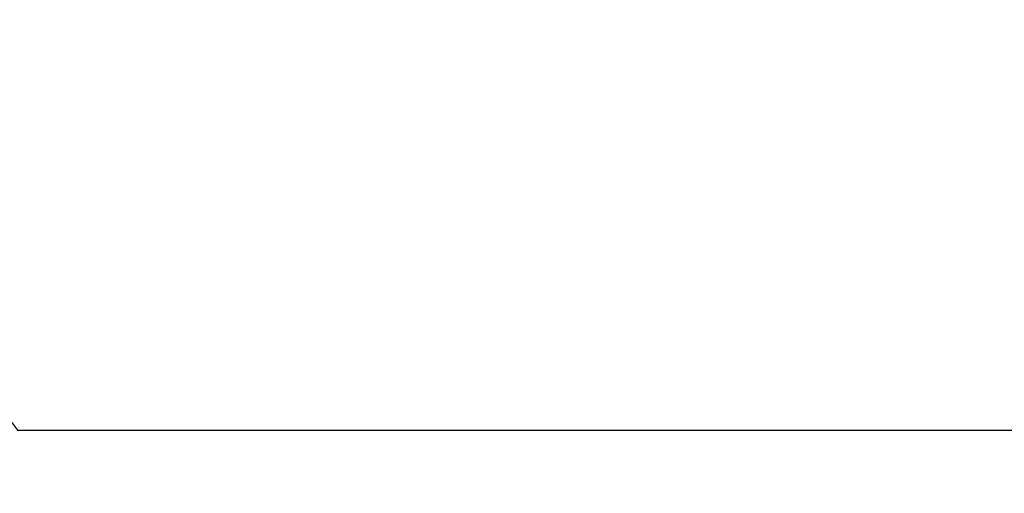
# Model space of a CAD drawing. Header units: inches. Extents: x -20472 to 23246, y -642 to 972.
# Tile 52 of 105: x 271 to 378, y 4 to 56. Entities that reach past the tile are written whole.
import ezdxf
from ezdxf import colors
from ezdxf.entities.mleader import LeaderData, LeaderLine
from ezdxf.math import Vec2, Vec3

# ---------------------------------------------------------------- set-up
doc = ezdxf.new("R2010")
doc.units = ezdxf.units.IN
doc.header["$MEASUREMENT"] = 0
doc.layers.add('S-ANNO-TEXT', color=2, linetype='Continuous')
doc.styles.add('Annotative', font='romans.shx', dxfattribs={"width": 0.8, "height": 0.125})

msp = doc.modelspace()

# ---------------------------------------------------------------- leaders
at = {"layer": 'S-ANNO-TEXT', "linetype": 'Continuous', "lineweight": -3}
ml = msp.add_multileader_mtext('Standard', dxfattribs=at)
ml.set_content('MECHANICAL ROOM\\PVENTILATION PIPES. REF:\\PS706A', color=256, style='Annotative')
ml.set_leader_properties(color=1)
ml.build(insert=Vec2(0, 0))
ml.multileader.update_dxf_attribs({"text_right_attachment_type": 3, "dogleg_length": 0.125, "arrow_head_size": 12, "scale": 96})
ctx = ml.context
ctx.base_point, ctx.scale, ctx.char_height, ctx.arrow_head_size, ctx.landing_gap_size, ctx.plane_origin = Vec3(403.2609, 10.9108), 96, 12, 12, 12, Vec3(536.461, 235.5134)
ctx.right_attachment = 3
notes = []
notes.append((ctx, [(0, (1, 1, 0), (270.603, 10.9108), (1, 0), 132.658, [(1, [(244.091, 148.185), (167.0292, 148.1221)], 0, [])])]))
ctx.mtext.insert, ctx.mtext.width, ctx.mtext.defined_height, ctx.mtext.flow_direction = Vec3(415.2609, 16.9108), 180.765456, 847.4061, 5
for ctx, leaders in notes:
    for number, flags, end, landing, length, lines in leaders:
        leader = LeaderData()
        leader.index, (leader.has_last_leader_line, leader.has_dogleg_vector, leader.attachment_direction) = number, flags
        leader.last_leader_point, leader.dogleg_vector, leader.dogleg_length = Vec3(end), Vec3(landing), length
        for number, points, colour, breaks in lines:
            line = LeaderLine()
            line.index, line.vertices, line.color, line.breaks = number, Vec3.list(points), colors.encode_raw_color(colour), breaks
            leader.lines.append(line)
        ctx.leaders.append(leader)

doc.saveas('drawing.dxf')
